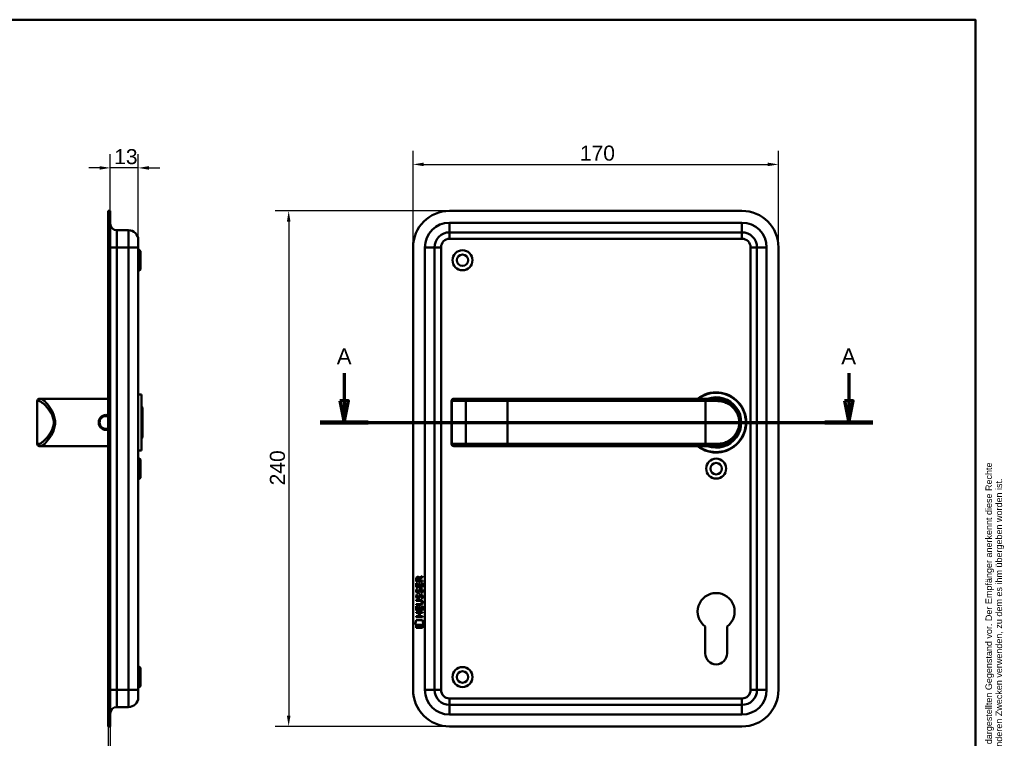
# Model space of a CAD drawing. Header units: millimetres. Extents: x 20 to 833, y 20 to 574.
# Tile 6 of 6: x 375 to 833, y 239 to 574. Entities that reach past the tile are written whole.
import ezdxf
from ezdxf.enums import TextEntityAlignment as Align

# ---------------------------------------------------------------- set-up
doc = ezdxf.new("R2010")
doc.units = ezdxf.units.MM
doc.header["$LTSCALE"] = 2
for name, color, linetype, lineweight in [('Bemaßungen(DIN)', 7, 'Continuous', 25), ('Schnittansichtslinien(DIN)', 7, 'Continuous', 70), ('Sichtbare Kanten(DIN)', 7, 'Continuous', 50), ('Sichtbare tangentiale Kanten(DIN)', 7, 'Continuous', 50), ('Skizziergeometrie(DIN)', 7, 'Continuous', 50), ('Skizzierlinie(DIN)', 7, 'Continuous', 25), ('Symbole(DIN)', 7, 'Continuous', 25)]:
    doc.layers.add(name, color=color, linetype=linetype, lineweight=lineweight)
doc.styles.add('Aktuell-DIN', font='arial.ttf')
doc.styles.add('Aktuell-DINGroßer Text', font='arial.ttf')
doc.styles.add('STANDARD-DIN~0', font='arial.ttf')
doc.styles.add('Textstil10', font='arial.ttf')
doc.styles.add('Textstil41', font='arial.ttf', dxfattribs={"width": 0.8})
doc.styles.add('Textstil83', font='arial.ttf', dxfattribs={"width": 0.8})
doc.dimstyles.new('CAD-LAN', dxfattribs={"dimscale": 2, "dimtxt": 3.5, "dimasz": 2.5, "dimexe": 3.175, "dimexo": 0, "dimgap": 0.8, "dimtad": 1, "dimrnd": 1e-08, "dimtxsty": 'STANDARD-DIN~0', "dimcen": 0.09, "dimdle": 10, "dimclrd": 250, "dimclre": 250, "dimclrt": 250, "dimadec": 0, "dimazin": 2, "dimtfac": 1, "dimtmove": 0, "dimatfit": 3, "dimfxl": 1, "dimtolj": 1, "dimtzin": 0, "dimlwd": 25, "dimlwe": 25, "dimarcsym": 0})

# ---------------------------------------------------------------- blocks, each defined once
blk = doc.blocks.new('Ränder Standardrahmen')
at = {"layer": 'Skizziergeometrie(DIN)', "flags": 128}
blk.add_lwpolyline([(10, 10), (10, 287), (410, 287), (410, 10), (10, 10)], dxfattribs=at)
blk = doc.blocks.new('Schriftfelder Heusser')
at = {"layer": 'Skizziergeometrie(DIN)'}
for p, q in [((101, 229.92), (101, 236.92)), ((101, 236.92), (291, 236.92)), ((111, 229.92), (111, 236.92)), ((123, 229.92), (123, 236.92)), ((232, 229.92), (232, 236.92)), ((256, 229.92), (256, 236.92)), ((291, 236.92), (291, 229.92)), ((101, 191.42), (101, 229.92)), ((101, 229.92), (291, 229.92)), ((111, 229.92), (111, 221.42)), ((123, 229.92), (123, 221.42)), ((232, 229.92), (232, 221.42)), ((256, 229.92), (256, 221.42)), ((291, 229.92), (291, 191.42)), ((101, 221.42), (291, 221.42)), ((150, 221.42), (150, 204.42)), ((198.85, 221.42), (198.85, 204.42)), ((216.35, 221.42), (216.35, 204.42)), ((238.35, 221.42), (238.35, 204.42)), ((278, 221.42), (278, 191.42)), ((278, 208.67), (291, 208.67)), ((101, 204.42), (291, 204.42)), ((142, 204.42), (142, 191.42)), ((236, 204.42), (236, 191.42)), ((278, 200.17), (291, 200.17)), ((291, 191.42), (101, 191.42))]:
    blk.add_line(p, q, dxfattribs=at)
at = {"layer": 'Skizzierlinie(DIN)'}
for p, q in [((113.5, 221.42), (113.5, 204.42)), ((118, 221.42), (118, 204.42)), ((162.35, 221.42), (162.35, 204.42)), ((166.85, 221.42), (166.85, 204.42)), ((113.5, 217.17), (150, 217.17)), ((162.35, 217.17), (278, 217.17)), ((113.5, 212.92), (150, 212.92)), ((162.35, 212.92), (278, 212.92)), ((113.5, 208.67), (150, 208.67)), ((162.35, 208.67), (278, 208.67))]:
    blk.add_line(p, q, dxfattribs=at)
for centre in [(115.75, 219.25), (164.6, 219.25), (115.75, 215.04), (164.6, 215.04), (115.75, 210.79), (164.6, 210.79), (115.75, 206.54), (164.6, 206.54)]:
    blk.add_circle(centre, 1.75, dxfattribs=at)
at = {"layer": 'Symbole(DIN)', "color": 7, "insert": (293.33, 191.7), "char_height": 1.5, "width": 182.3003, "attachment_point": 1, "rotation": 90, "line_spacing_factor": 0.944221, "style": 'Aktuell-DIN'}
blk.add_mtext('\\fArial|b0|i0;\\H1.5000;Die Schlossfabrik Heusser AG ist Eigentümerin dieses Dokumentes und behält sich alle Rechte an diesem und dem dargestellten Gegenstand vor. Der Empfänger anerkennt diese Rechte\\Pund wird das Dokument nicht ohne schriftliche Ermächtigung der Eigentümerin Dritten zugänglich machen oder zu anderen Zwecken verwenden, zu dem es ihm übergeben worden ist.\\P ', dxfattribs=at)
at = {"layer": 'Symbole(DIN)', "color": 179, "true_color": 0x262659, "style": 'Aktuell-DIN'}
for s, insert, char_height, attachment_point in [('Pos.', (106, 227), 2.489, 2), ('Menge', (117, 227), 2.489, 2), ('Benennung', (125.81, 225.38), 2.489, 4), ('B-Nummer', (234.74, 225.62), 2.489, 4), ('Material', (265.02, 225.62), 2.489, 5), ('\\fArial|b0|i0;a', (115.81, 219.53), 2, 5), ('\\fArial|b0|i0;e', (164.54, 219.53), 2, 5), ('\\fArial|b0|i0;Gezeichnet', (200.05, 219.23), 2, 4), ('\\fArial|b0|i0;b', (115.75, 215), 2, 5), ('\\fArial|b0|i0;f', (164.55, 215.06), 2, 5), ('\\fArial|b0|i0;Freigegeben', (199.92, 216), 2, 1), ('\\fArial|b0|i0;c', (115.75, 211.01), 2, 5), ('\\fArial|b0|i0;g', (164.63, 211.05), 2, 5), ('\\fArial|b0|i0;Projekt', (200, 211.98), 2, 1), ('\\fArial|b0|i0;d', (115.76, 206.55), 2, 5), ('\\fArial|b0|i0;h', (164.55, 206.57), 2, 5), ('\\fArial|b0|i0;CAD-Nr.', (200, 207.5), 2, 1), ('\\fArial|b0|i0;\\H2.0000;Massstab', (284.39, 206.37), 2, 5), ('\\fArial|b0|i0;\\H2.0000;Baugruppe', (143.1, 203.73), 2, 1), ('\\fArial|b0|i0;Zeichnungs-Nr.', (237, 203.5), 2, 1), ('\\fArial|b0|i0;\\H2.5000;4853 Murgenthal', (113.33, 192.46), 2.5, 7)]:
    blk.add_mtext(s, dxfattribs=dict(at, insert=insert, char_height=char_height, attachment_point=attachment_point))
at = {"layer": 'Symbole(DIN)', "color": 179, "true_color": 0x262659, "attachment_point": 5, "style": 'Aktuell-DIN'}
for s, insert, char_height, width in [('Änd.', (107.21, 213), 2.489, 12.3494), ('Änd.', (156.12, 212.76), 2.489, 12.3494), ('\\fArial|b0|i0;Änderung', (284.51, 202.33), 2, 12.1143)]:
    blk.add_mtext(s, dxfattribs=dict(at, insert=insert, char_height=char_height, width=width))
at = {"layer": 'Symbole(DIN)', "color": 7, "insert": (143.1, 196.62), "char_height": 4.5, "width": 90.18, "attachment_point": 4, "style": 'Aktuell-DIN'}
blk.add_mtext('\\fArial|b0|i0;\\W0.90;\\H4.5000;Heusser-Muschel Serie 3  EN179', dxfattribs=at)
at = {"layer": 'Symbole(DIN)', "color": 179, "true_color": 0x262659, "style": 'Textstil10'}
blk.add_attdef('ERSTELLUNGSDATUM_001', (217.23, 218.29), '', height=2, dxfattribs=at)
at = {"layer": 'Symbole(DIN)', "color": 179, "true_color": 0x262659}
for tag, height, style, p in [('AUTOR', 2.49, 'Aktuell-DIN', (240.03, 219.26)), ('KONTROLLDATUM', 2, 'Textstil10', (217.42, 215.04)), ('KONTROLLIERT_VON', 2, 'Textstil10', (239.98, 215.05))]:
    blk.add_attdef(tag, text='', height=height, dxfattribs=dict(at, style=style)).set_placement(p, align=Align.MIDDLE_LEFT)
at = {"layer": 'Symbole(DIN)', "color": 7, "style": 'Textstil83', "width": 0.8}
blk.add_attdef('Anfänglicher_Ansichtsmaßstab_001', (281.57, 213.34), '', height=2.3, dxfattribs=at)
at = {"layer": 'Symbole(DIN)', "color": 179, "true_color": 0x262659, "style": 'Textstil10'}
blk.add_attdef('PROJEKT', text='', height=2, dxfattribs=at).set_placement((217.77, 209.72), align=Align.BOTTOM_LEFT)
at = {"layer": 'Symbole(DIN)', "color": 7, "style": 'Textstil41', "width": 0.8}
blk.add_attdef('STATUS', text='', height=5, dxfattribs=at).set_placement((284.53, 195.86), align=Align.MIDDLE_CENTER)
blk = doc.blocks.new('*D19')
at = {"layer": 'Bemaßungen(DIN)', "color": 250, "linetype": 'Continuous', "lineweight": 25, "true_color": 0x3f3f3f, "transparency": 16777216}
for p, q in [((417.48, 485), (417.48, 511.35)), ((430.48, 471.5), (430.48, 511.35)), ((412.48, 505), (407.48, 505)), ((430.48, 505), (417.48, 505)), ((435.48, 505), (440.48, 505))]:
    blk.add_line(p, q, dxfattribs=at)
at = {"layer": 'Bemaßungen(DIN)', "color": 250, "linetype": 'Continuous', "true_color": 0x3f3f3f, "transparency": 16777216}
for points in [[(412.48, 505.83), (412.48, 504.16), (417.48, 505)], [(435.48, 505.83), (435.48, 504.16), (430.48, 505)]]:
    blk.add_solid(points, dxfattribs=at)
at = {"layer": 'Defpoints', "color": 0, "linetype": 'Continuous', "transparency": 16777216}
for p in [(417.48, 505), (417.48, 485), (430.48, 471.5)]:
    blk.add_point(p, dxfattribs=at)
at = {"layer": 'Bemaßungen(DIN)', "color": 250, "linetype": 'Continuous', "lineweight": 25, "true_color": 0x3f3f3f, "transparency": 16777216, "insert": (419.3, 513.75), "char_height": 7, "attachment_point": 1, "style": 'STANDARD-DIN~0'}
blk.add_mtext('\\A1;13', dxfattribs=at)
blk = doc.blocks.new('*D20')
at = {"layer": 'Bemaßungen(DIN)', "color": 250, "linetype": 'Continuous', "lineweight": 25, "true_color": 0x3f3f3f, "transparency": 16777216}
for p, q in [((416.48, 245), (416.48, 215.28)), ((417.48, 245), (417.48, 215.28)), ((411.48, 221.63), (406.48, 221.63)), ((416.48, 221.63), (417.48, 221.63)), ((422.48, 221.63), (427.48, 221.63))]:
    blk.add_line(p, q, dxfattribs=at)
at = {"layer": 'Bemaßungen(DIN)', "color": 250, "linetype": 'Continuous', "true_color": 0x3f3f3f, "transparency": 16777216}
for points in [[(411.48, 222.46), (411.48, 220.8), (416.48, 221.63)], [(422.48, 222.46), (422.48, 220.8), (417.48, 221.63)]]:
    blk.add_solid(points, dxfattribs=at)
at = {"layer": 'Defpoints', "color": 0, "linetype": 'Continuous', "transparency": 16777216}
for p in [(416.48, 245), (417.48, 245), (417.48, 221.63)]:
    blk.add_point(p, dxfattribs=at)
at = {"layer": 'Bemaßungen(DIN)', "color": 250, "linetype": 'Continuous', "lineweight": 25, "true_color": 0x3f3f3f, "transparency": 16777216, "insert": (415.69, 230.26), "char_height": 7, "attachment_point": 1, "style": 'STANDARD-DIN~0'}
blk.add_mtext('\\A1;1', dxfattribs=at)
blk = doc.blocks.new('*D21')
at = {"layer": 'Bemaßungen(DIN)', "color": 250, "linetype": 'Continuous', "lineweight": 25, "true_color": 0x3f3f3f, "transparency": 16777216}
for p, q in [((558.35, 468), (558.35, 512.98)), ((728.35, 468), (728.35, 512.98)), ((563.35, 506.63), (723.35, 506.63))]:
    blk.add_line(p, q, dxfattribs=at)
at = {"layer": 'Bemaßungen(DIN)', "color": 250, "linetype": 'Continuous', "true_color": 0x3f3f3f, "transparency": 16777216}
for points in [[(563.35, 507.47), (563.35, 505.8), (558.35, 506.63)], [(723.35, 507.47), (723.35, 505.8), (728.35, 506.63)]]:
    blk.add_solid(points, dxfattribs=at)
at = {"layer": 'Defpoints', "color": 0, "linetype": 'Continuous', "transparency": 16777216}
for p in [(728.35, 506.63), (558.35, 468), (728.35, 468)]:
    blk.add_point(p, dxfattribs=at)
at = {"layer": 'Bemaßungen(DIN)', "color": 250, "linetype": 'Continuous', "lineweight": 25, "true_color": 0x3f3f3f, "transparency": 16777216, "insert": (635.96, 515.38), "char_height": 7, "attachment_point": 1, "style": 'STANDARD-DIN~0'}
blk.add_mtext('\\A1;170', dxfattribs=at)
blk = doc.blocks.new('*D22')
at = {"layer": 'Bemaßungen(DIN)', "color": 250, "linetype": 'Continuous', "lineweight": 25, "true_color": 0x3f3f3f, "transparency": 16777216}
for p, q in [((575.35, 485), (494.13, 485)), ((500.48, 480), (500.48, 250)), ((575.35, 245), (494.13, 245))]:
    blk.add_line(p, q, dxfattribs=at)
at = {"layer": 'Bemaßungen(DIN)', "color": 250, "linetype": 'Continuous', "true_color": 0x3f3f3f, "transparency": 16777216}
for points in [[(499.65, 480), (501.32, 480), (500.48, 485)], [(499.65, 250), (501.32, 250), (500.48, 245)]]:
    blk.add_solid(points, dxfattribs=at)
at = {"layer": 'Defpoints', "color": 0, "linetype": 'Continuous', "transparency": 16777216}
for p in [(575.35, 485), (500.48, 245), (575.35, 245)]:
    blk.add_point(p, dxfattribs=at)
at = {"layer": 'Bemaßungen(DIN)', "color": 250, "linetype": 'Continuous', "lineweight": 25, "true_color": 0x3f3f3f, "transparency": 16777216, "insert": (491.73, 357.22), "char_height": 7, "attachment_point": 1, "rotation": 90, "style": 'STANDARD-DIN~0'}
blk.add_mtext('\\A1;240', dxfattribs=at)
blk = doc.blocks.new('2DTransSchnitt0')
at = {"layer": 'Schnittansichtslinien(DIN)', "linetype": 'Continuous'}
for p, q in [((263.17, 204.7), (263.17, 198.25)), ((380.51, 204.7), (380.51, 198.25)), ((262.17, 198.25), (263.17, 193.25)), ((264.17, 198.25), (262.17, 198.25)), ((263.17, 198.25), (263.17, 193.25)), ((263.17, 193.25), (264.17, 198.25)), ((379.51, 198.25), (380.51, 193.25)), ((381.51, 198.25), (379.51, 198.25)), ((380.51, 198.25), (380.51, 193.25)), ((380.51, 193.25), (381.51, 198.25)), ((257.58, 193.25), (386.1, 193.25))]:
    blk.add_line(p, q, dxfattribs=at)
at = {"layer": 'Schnittansichtslinien(DIN)', "linetype": 'Continuous', "lineweight": 140}
for p, q in [((257.58, 193.25), (268.75, 193.25)), ((374.93, 193.25), (386.1, 193.25))]:
    blk.add_line(p, q, dxfattribs=at)
at = {"layer": 'Schnittansichtslinien(DIN)', "linetype": 'Continuous', "flags": 128}
for points in [[(262.17, 198.25), (263.17, 193.25), (264.17, 198.25), (262.17, 198.25)], [(379.51, 198.25), (380.51, 193.25), (381.51, 198.25), (379.51, 198.25)]]:
    blk.add_lwpolyline(points, dxfattribs=at)
at = {"layer": 'Schnittansichtslinien(DIN)'}
for points in [[(262.17, 198.25), (263.17, 193.25), (264.17, 198.25), (262.17, 198.25)], [(379.51, 198.25), (380.51, 193.25), (381.51, 198.25), (379.51, 198.25)]]:
    blk.add_solid(points, dxfattribs=at)
at = {"layer": 'Schnittansichtslinien(DIN)', "char_height": 3.73, "attachment_point": 7, "style": 'Aktuell-DINGroßer Text'}
for insert in [(261.41, 206.75), (378.76, 206.75)]:
    blk.add_mtext('A', dxfattribs=dict(at, insert=insert))

msp = doc.modelspace()

# ---------------------------------------------------------------- linework, layer by layer
at = {"layer": 'Sichtbare Kanten(DIN)'}
for p, q in [((416.479, 484.997), (417.479, 484.997)), ((416.479, 484.997), (416.479, 467.997)), ((417.479, 484.997), (417.479, 467.997)), ((711.35, 484.997), (575.35, 484.997)), ((425.979, 475.997), (420.479, 475.997)), ((575.35, 474.997), (711.35, 474.997)), ((416.479, 261.997), (416.479, 467.997)), ((417.479, 261.997), (417.479, 467.997)), ((430.479, 471.497), (430.479, 467.997)), ((430.479, 261.997), (430.479, 467.997)), ((431.479, 466.247), (430.479, 467.247)), ((558.35, 467.997), (558.35, 261.997)), ((568.35, 261.997), (568.35, 467.997)), ((718.35, 467.997), (718.35, 261.997)), ((728.35, 261.997), (728.35, 467.997)), ((431.479, 466.247), (431.479, 457.747)), ((431.479, 457.747), (430.479, 456.747)), ((431.979, 399.497), (430.479, 399.497)), ((431.979, 373.497), (431.979, 399.497)), ((383.479, 396.497), (383.479, 376.497)), ((384.479, 397.497), (385.149, 397.497)), ((389.479, 397.497), (385.149, 397.497)), ((416.479, 397.497), (389.479, 397.497)), ((432.479, 393.497), (431.979, 393.997)), ((576.3, 396.497), (576.3, 376.497)), ((577.3, 397.497), (577.319, 397.497)), ((583.873, 397.497), (577.319, 397.497)), ((583.79, 397.493), (583.79, 397.493)), ((602.35, 397.497), (583.873, 397.497)), ((694.35, 397.497), (602.35, 397.497)), ((694.35, 397.497), (699.35, 397.497)), ((699.967, 397.479), (699.967, 397.479)), ((432.479, 393.497), (432.479, 379.497)), ((432.479, 379.497), (431.979, 378.997)), ((385.149, 375.497), (384.479, 375.497)), ((389.479, 375.497), (385.149, 375.497)), ((416.479, 375.497), (389.479, 375.497)), ((431.979, 373.497), (430.479, 373.497)), ((577.319, 375.497), (577.3, 375.497)), ((577.319, 375.497), (583.873, 375.497)), ((583.873, 375.497), (602.35, 375.497)), ((602.35, 375.497), (694.35, 375.497)), ((699.35, 375.497), (694.35, 375.497)), ((431.479, 369.247), (430.479, 370.247)), ((431.479, 369.247), (431.479, 360.747)), ((431.479, 360.747), (430.479, 359.747)), ((559.863, 309.753), (559.864, 311.757)), ((559.864, 311.757), (560.213, 311.757)), ((559.865, 312.483), (559.867, 313.797)), ((562.723, 312.481), (559.865, 312.483)), ((560.213, 311.757), (560.211, 310.13)), ((560.216, 313.753), (560.215, 312.865)), ((560.215, 312.865), (561.232, 312.864)), ((561.106, 310.129), (561.107, 311.576)), ((561.107, 311.576), (561.456, 311.576)), ((561.232, 312.864), (561.233, 313.752)), ((561.456, 311.576), (561.455, 310.129)), ((561.53, 314.113), (562.725, 314.903)), ((561.583, 313.714), (561.582, 312.863)), ((561.582, 312.863), (562.724, 312.863)), ((562.725, 314.469), (561.583, 313.714)), ((562.373, 310.128), (562.374, 311.775)), ((562.374, 311.775), (562.723, 311.775)), ((562.723, 311.775), (562.721, 309.751)), ((562.724, 312.863), (562.723, 312.481)), ((562.725, 314.903), (562.725, 314.469)), ((562.721, 309.751), (559.863, 309.753)), ((560.035, 308.979), (560.373, 308.879)), ((560.211, 310.13), (561.106, 310.129)), ((560.231, 307.648), (560.238, 307.63)), ((560.915, 307.55), (560.926, 307.567)), ((561.455, 310.129), (562.373, 310.128)), ((561.963, 308.676), (561.951, 308.676)), ((559.858, 303.525), (559.858, 303.902)), ((559.858, 303.902), (561.504, 303.901)), ((561.527, 303.524), (559.858, 303.525)), ((560.032, 306.433), (560.371, 306.332)), ((560.229, 305.101), (560.236, 305.084)), ((560.913, 305.003), (560.924, 305.02)), ((561.961, 306.13), (561.949, 306.13)), ((562.407, 302.739), (562.407, 302.749)), ((559.852, 297.845), (559.852, 298.222)), ((559.852, 298.222), (562.711, 298.22)), ((561.095, 297.844), (559.852, 297.845)), ((559.854, 299.015), (559.856, 301.02)), ((562.713, 299.013), (559.854, 299.015)), ((559.856, 301.591), (559.856, 301.968)), ((559.856, 301.968), (561.526, 301.966)), ((561.502, 301.589), (559.856, 301.591)), ((559.856, 301.02), (560.204, 301.019)), ((560.204, 301.019), (560.203, 299.392)), ((560.203, 299.392), (561.098, 299.391)), ((561.094, 296.286), (561.095, 297.844)), ((561.098, 299.391), (561.099, 300.838)), ((561.099, 300.838), (561.447, 300.838)), ((561.447, 300.838), (561.446, 299.391)), ((561.446, 299.391), (562.365, 299.39)), ((561.451, 297.844), (561.45, 296.286)), ((562.711, 297.843), (561.451, 297.844)), ((562.365, 299.39), (562.366, 301.038)), ((562.366, 301.038), (562.714, 301.037)), ((562.711, 298.22), (562.711, 297.843)), ((562.714, 301.037), (562.713, 299.013)), ((559.319, 292.333), (559.778, 294.466)), ((559.778, 294.466), (562.785, 294.463)), ((559.85, 295.91), (559.851, 296.287)), ((562.709, 295.908), (559.85, 295.91)), ((559.851, 296.287), (561.094, 296.286)), ((561.45, 296.286), (562.709, 296.285)), ((562.709, 296.285), (562.709, 295.908)), ((562.785, 294.463), (563.234, 292.33)), ((563.234, 292.33), (559.319, 292.333)), ((559.778, 290.905), (559.779, 292.047)), ((562.775, 290.903), (559.778, 290.905)), ((559.779, 292.047), (562.776, 292.045)), ((562.776, 292.045), (562.775, 290.903)), ((694.25, 278.997), (694.25, 291.572)), ((704.45, 291.572), (704.45, 278.997)), ((431.479, 272.247), (430.479, 273.247)), ((431.479, 272.247), (431.479, 263.747)), ((416.479, 261.997), (416.479, 244.997)), ((417.479, 261.997), (417.479, 244.997)), ((431.479, 263.747), (430.479, 262.747)), ((430.479, 261.997), (430.479, 258.497)), ((425.979, 253.997), (420.479, 253.997)), ((711.35, 254.997), (575.35, 254.997)), ((416.479, 244.997), (417.479, 244.997)), ((575.35, 244.997), (711.35, 244.997))]:
    msp.add_line(p, q, dxfattribs=at)
for centre, radius in [((581.35, 461.997), 4.65), ((581.35, 461.997), 2.65), ((699.35, 364.997), 4.65), ((699.35, 364.997), 2.65), ((581.35, 267.997), 4.65), ((581.35, 267.997), 2.65)]:
    msp.add_circle(centre, radius, dxfattribs=at)
for centre, radius, start, end in [((575.35, 467.997), 17, 90, 180), ((711.35, 467.997), 17, 0, 90), ((420.479, 478.997), 3, 180, 270), ((425.979, 471.497), 4.5, 0, 90), ((575.35, 467.997), 7, 90, 180), ((711.35, 467.997), 7, 0, 90), ((699.35, 386.497), 14, 231.78679, 128.21321), ((699.35, 386.497), 13.8, 232.8542, 127.1458), ((384.479, 396.497), 1, 90, 180), ((577.3, 396.497), 1, 90, 180), ((699.35, 386.497), 11.7, 250.08028, 109.91972), ((699.35, 386.497), 11.6, 251.49137, 108.50863), ((699.35, 386.497), 11.5, 253.04257, 106.95743), ((699.35, 386.497), 11.3, 256.76803, 103.23197), ((701.582, 396.555), 0.85, 187.81614, 187.82029), ((701.582, 396.555), 0.85, 113.68057, 113.69788), ((701.582, 396.555), 0.85, 332.12599, 332.12686), ((711.72, 399.145), 8.725, 195.91987, 195.9216), ((384.479, 376.497), 1, 180, 270), ((577.3, 376.497), 1, 180, 270), ((699.35, 298.497), 8.6, 306.37184, 233.62816), ((699.35, 278.997), 5.1, 180, 0), ((575.35, 261.997), 17, 180, 270), ((575.35, 261.997), 7, 180, 270), ((711.35, 261.997), 7, 270, 0), ((711.35, 261.997), 17, 270, 0), ((425.979, 258.497), 4.5, 270, 0), ((420.479, 250.997), 3, 90, 180)]:
    msp.add_arc(centre, radius, start, end, dxfattribs=at)
for centre, major_axis, ratio, start_param, end_param in [((561.394, 312.98), (0.976, -1.274), 0.5180415, 2.7627686, 3.7355131), ((560.001, 312.899), (1.242, 1.64), 0.5994938, 5.878165, 6.7089725), ((561.497, 310.758), (1.103, 3.296), 0.2312948, 2.8124619, 2.8734213), ((560.976, 308.441), (0.574, 1.004), 0.5438409, 2.7534304, 3.2137241), ((560.856, 307.574), (0.098, 0.139), 0.3641716, 4.4844927, 4.7925708), ((561.303, 306.989), (0.839, 1.642), 0.4591024, 5.9761877, 6.4975755), ((561.581, 308.458), (1.192, 3.54), 0.2215161, 2.8263053, 2.8854462), ((560.982, 305.904), (0.583, 1.012), 0.541605, 2.7569093, 3.2147406), ((560.854, 305.028), (0.098, 0.139), 0.3641716, 4.4844927, 4.7925708), ((557.687, 306.271), (4.808, -4.323), 0.3742014, 5.888113, 6.6064523), ((557.683, 299.227), (4.814, 4.313), 0.3742661, 5.9599282, 6.6783921), ((538.974, 322.576), (23.266, -20.361), 0.1371339, 6.127502, 6.402435), ((561.303, 304.445), (0.838, 1.64), 0.4594521, 5.9760112, 6.497704)]:
    msp.add_ellipse(centre, major_axis=major_axis, ratio=ratio, start_param=start_param, end_param=end_param, dxfattribs=at)
for points, knots in [([(699.35, 375.497), (700.216, 375.497), (701.931, 375.704), (705.014, 376.83), (708.085, 379.294), (710.001, 382.896), (710.467, 386.487), (710.183, 388.724), (709.676, 390.356), (709.013, 391.863), (707.486, 394.182), (705.014, 396.163), (701.928, 397.29), (700.216, 397.497), (699.35, 397.497)], [-3.4261334, -3.4261334, -3.4261334, -3.4261334, -3.1814096, -2.9366858, -2.4472382, -1.9577905, -1.7130667, -1.4683429, -1.345981, -1.2236191, -0.9788953, -0.4894476, -0.2447238, 0, 0, 0, 0]), ([(415.479, 389.975), (414.975, 389.976), (413.959, 389.729), (412.767, 388.741), (412.092, 387.306), (412.088, 385.142), (413.455, 383.376), (415.312, 382.94), (416.157, 383.072), (416.479, 383.174)], [-2.115041, -2.115041, -2.115041, -2.115041, -1.9639931, -1.8129167, -1.6618403, -1.510764, -1.2086112, -1.0575348, -0.956574, -0.956574, -0.956574, -0.956574]), ([(416.479, 383.668), (416.16, 383.556), (415.82, 383.497), (415.48, 383.497), (415.028, 383.497), (414.576, 383.601), (414.173, 383.796), (413.367, 384.186), (412.757, 384.948), (412.556, 385.824), (412.455, 386.262), (412.454, 386.728), (412.555, 387.167), (412.656, 387.607), (412.857, 388.02), (413.135, 388.368), (413.413, 388.716), (413.767, 389.001), (414.171, 389.196), (414.575, 389.392), (415.029, 389.497), (415.479, 389.497)], [3.0589208, 3.0589208, 3.0589208, 3.0589208, 3.1726043, 3.1726043, 3.1726043, 3.3236807, 3.3236807, 3.3236807, 3.6258335, 3.6258335, 3.6258335, 3.7769099, 3.7769099, 3.7769099, 3.9279863, 3.9279863, 3.9279863, 4.0790627, 4.0790627, 4.0790627, 4.2301105, 4.2301105, 4.2301105, 4.2301105]), ([(416.479, 389.813), (416.157, 389.918), (415.819, 389.975), (415.48, 389.975), (415.48, 389.975), (415.479, 389.975), (415.479, 389.975)], [-0.10163551, -0.10163551, -0.10163551, -0.10163551, 0, 0, 0, 0.0000285, 0.0000285, 0.0000285, 0.0000285]), ([(415.479, 389.497), (415.479, 389.497), (415.48, 389.497), (415.48, 389.497), (415.82, 389.497), (416.158, 389.435), (416.477, 389.321)], [2.11504094, 2.11504094, 2.11504094, 2.11504094, 2.11506954, 2.11506954, 2.11506954, 2.2291987, 2.2291987, 2.2291987, 2.2291987]), ([(562.407, 302.749), (562.407, 302.795), (562.405, 302.842), (562.389, 302.978), (562.366, 303.065), (562.292, 303.216), (562.246, 303.277), (562.126, 303.383), (562.055, 303.423), (561.838, 303.507), (561.678, 303.524), (561.527, 303.524)], [-0.13394602, -0.13394602, -0.13394602, -0.13394602, -0.11996159, -0.11996159, -0.09310912, -0.09310912, -0.06964663, -0.06964663, -0.04519613, -0.04519613, 0, 0, 0, 0])]:
    msp.add_open_spline(points, degree=3, knots=knots, dxfattribs=at)
for points in [[(559.867, 313.797), (559.881, 314.238), (560.113, 314.7), (560.726, 314.7)], [(561.233, 313.752), (561.233, 314.025), (561.146, 314.35), (560.731, 314.351)], [(559.911, 307.501), (559.82, 307.741), (559.791, 307.975), (559.833, 308.303)], [(559.833, 308.303), (559.851, 308.442), (559.893, 308.649), (559.964, 308.822)], [(560.47, 307.04), (560.247, 307.073), (560.017, 307.218), (559.911, 307.501)], [(559.964, 308.822), (559.983, 308.872), (560.034, 308.979), (560.035, 308.979)], [(560.218, 308.414), (560.154, 308.162), (560.148, 307.938), (560.206, 307.722)], [(560.373, 308.879), (560.373, 308.879), (560.253, 308.552), (560.218, 308.414)], [(560.443, 307.418), (560.59, 307.358), (560.778, 307.393), (560.884, 307.508)], [(560.625, 307.027), (560.524, 307.029), (560.503, 307.035), (560.47, 307.04)], [(561.253, 307.392), (561.137, 307.182), (560.942, 307.023), (560.625, 307.027)], [(560.926, 307.567), (560.994, 307.676), (561.051, 307.84), (561.106, 308.085)], [(561.106, 308.085), (561.19, 308.453), (561.292, 308.664), (561.434, 308.832)], [(561.445, 307.935), (561.391, 307.695), (561.329, 307.53), (561.253, 307.392)], [(561.434, 308.832), (561.527, 308.942), (561.657, 309.014), (561.836, 309.038)], [(561.494, 308.133), (561.487, 308.103), (561.446, 307.937), (561.445, 307.935)], [(561.68, 308.558), (561.609, 308.47), (561.549, 308.331), (561.494, 308.133)], [(561.951, 308.676), (561.83, 308.676), (561.754, 308.643), (561.68, 308.558)], [(561.836, 309.038), (562.124, 309.077), (562.407, 308.976), (562.6, 308.66)], [(562.155, 307.093), (562.155, 307.093), (562.31, 307.347), (562.369, 307.632)], [(562.524, 307.007), (562.503, 307.011), (562.155, 307.093), (562.155, 307.093)], [(562.369, 307.632), (562.438, 307.965), (562.438, 308.241), (562.331, 308.439)], [(562.749, 307.725), (562.719, 307.394), (562.561, 307.064), (562.524, 307.007)], [(562.6, 308.66), (562.71, 308.479), (562.764, 308.26), (562.764, 307.991)], [(562.764, 307.991), (562.764, 307.906), (562.757, 307.82), (562.749, 307.725)], [(559.909, 304.954), (559.818, 305.195), (559.789, 305.428), (559.831, 305.756)], [(559.831, 305.756), (559.849, 305.896), (559.891, 306.103), (559.961, 306.276)], [(560.468, 304.494), (560.245, 304.526), (560.015, 304.672), (559.909, 304.954)], [(559.961, 306.276), (559.981, 306.325), (560.032, 306.433), (560.032, 306.433)], [(560.216, 305.868), (560.152, 305.615), (560.146, 305.391), (560.204, 305.175)], [(560.371, 306.332), (560.371, 306.332), (560.251, 306.006), (560.216, 305.868)], [(560.441, 304.871), (560.588, 304.811), (560.776, 304.847), (560.882, 304.961)], [(560.623, 304.481), (560.522, 304.482), (560.501, 304.489), (560.468, 304.494)], [(561.251, 304.845), (561.135, 304.635), (560.94, 304.477), (560.623, 304.481)], [(560.924, 305.02), (560.992, 305.13), (561.049, 305.293), (561.104, 305.538)], [(561.104, 305.538), (561.188, 305.906), (561.29, 306.118), (561.432, 306.285)], [(561.443, 305.388), (561.389, 305.148), (561.327, 304.983), (561.251, 304.845)], [(561.432, 306.285), (561.524, 306.395), (561.655, 306.468), (561.834, 306.492)], [(561.492, 305.587), (561.484, 305.557), (561.444, 305.39), (561.443, 305.388)], [(561.678, 306.012), (561.607, 305.923), (561.547, 305.785), (561.492, 305.587)], [(561.949, 306.13), (561.828, 306.13), (561.752, 306.097), (561.678, 306.012)], [(561.834, 306.492), (562.122, 306.53), (562.405, 306.43), (562.598, 306.113)], [(562.153, 304.547), (562.153, 304.547), (562.308, 304.801), (562.367, 305.086)], [(562.522, 304.46), (562.501, 304.465), (562.153, 304.547), (562.153, 304.547)], [(562.367, 305.086), (562.436, 305.419), (562.436, 305.695), (562.329, 305.892)], [(562.746, 305.178), (562.717, 304.847), (562.559, 304.518), (562.522, 304.46)], [(562.598, 306.113), (562.708, 305.933), (562.762, 305.714), (562.762, 305.444)], [(562.762, 305.444), (562.762, 305.359), (562.755, 305.273), (562.746, 305.178)]]:
    msp.add_open_spline(points, degree=3, dxfattribs=at)
at = {"layer": 'Sichtbare tangentiale Kanten(DIN)'}
for p, q in [((711.35, 479.497), (575.35, 479.497)), ((575.35, 479.497), (575.35, 474.997)), ((711.35, 479.497), (711.35, 474.997)), ((420.479, 475.997), (420.479, 467.997)), ((425.979, 467.997), (425.979, 475.997)), ((575.35, 471.997), (575.35, 474.997)), ((575.35, 471.997), (711.35, 471.997)), ((711.35, 471.997), (711.35, 474.997)), ((416.479, 467.997), (417.479, 467.997)), ((417.479, 467.997), (420.479, 467.997)), ((425.979, 467.997), (420.479, 467.997)), ((420.479, 261.997), (420.479, 467.997)), ((430.479, 467.997), (425.979, 467.997)), ((425.979, 467.997), (425.979, 261.997)), ((563.85, 467.997), (568.35, 467.997)), ((563.85, 467.997), (563.85, 261.997)), ((571.35, 467.997), (568.35, 467.997)), ((571.35, 261.997), (571.35, 467.997)), ((715.35, 467.997), (718.35, 467.997)), ((715.35, 467.997), (715.35, 261.997)), ((722.85, 467.997), (718.35, 467.997)), ((722.85, 261.997), (722.85, 467.997)), ((384.184, 396.497), (383.479, 396.497)), ((576.358, 396.497), (576.3, 396.497)), ((576.358, 376.497), (576.358, 396.497)), ((576.358, 396.497), (582.912, 396.497)), ((582.912, 396.497), (602.35, 396.497)), ((582.912, 376.497), (582.912, 396.497)), ((602.35, 397.497), (602.35, 396.497)), ((602.35, 396.497), (602.35, 376.497)), ((602.35, 396.497), (694.35, 396.497)), ((694.35, 397.497), (694.35, 396.497)), ((694.35, 396.497), (694.35, 376.497)), ((699.614, 396.497), (694.35, 396.497)), ((415.479, 389.974), (415.479, 389.497)), ((709.786, 389.974), (709.786, 389.974)), ((383.479, 376.497), (384.184, 376.497)), ((576.3, 376.497), (576.358, 376.497)), ((582.912, 376.497), (576.358, 376.497)), ((602.35, 376.497), (582.912, 376.497)), ((694.35, 376.497), (602.35, 376.497)), ((602.35, 375.497), (602.35, 376.497)), ((694.35, 376.497), (699.614, 376.497)), ((694.35, 375.497), (694.35, 376.497)), ((416.479, 261.997), (417.479, 261.997)), ((420.479, 261.997), (417.479, 261.997)), ((425.979, 261.997), (420.479, 261.997)), ((420.479, 261.997), (420.479, 253.997)), ((425.979, 261.997), (430.479, 261.997)), ((425.979, 253.997), (425.979, 261.997)), ((568.35, 261.997), (563.85, 261.997)), ((568.35, 261.997), (571.35, 261.997)), ((718.35, 261.997), (715.35, 261.997)), ((718.35, 261.997), (722.85, 261.997)), ((711.35, 257.997), (575.35, 257.997)), ((575.35, 254.997), (575.35, 257.997)), ((711.35, 254.997), (711.35, 257.997)), ((575.35, 254.997), (575.35, 250.497)), ((711.35, 254.997), (711.35, 250.497)), ((575.35, 250.497), (711.35, 250.497))]:
    msp.add_line(p, q, dxfattribs=at)
for centre, radius, start, end in [((575.35, 467.997), 11.5, 90, 180), ((711.35, 467.997), 11.5, 0, 90), ((575.35, 467.997), 4, 90, 180), ((711.35, 467.997), 4, 0, 90), ((575.35, 261.997), 11.5, 180, 270), ((575.35, 261.997), 4, 180, 270), ((711.35, 261.997), 4, 270, 0), ((711.35, 261.997), 11.5, 270, 0)]:
    msp.add_arc(centre, radius, start, end, dxfattribs=at)
for centre, major_axis, ratio, start_param, end_param in [((385.149, 396.497), (0, 1), 0.9647528, 0, 1.5707963), ((577.319, 396.497), (0, 1), 0.9612617, 0, 1.5707963), ((583.873, 396.497), (0, 1), 0.9612617, 0, 1.5707963), ((699.35, 396.497), (0, 1), 0.2631579, 4.712389, 6.2831853), ((385.149, 376.497), (0, -1), 0.9647528, 4.712389, 6.2831853), ((577.319, 376.497), (0, -1), 0.9612617, 4.712389, 6.2831853), ((583.873, 376.497), (0, -1), 0.9612617, 4.712389, 6.2831853), ((699.35, 376.497), (0, -1), 0.2631579, 0, 1.5707963)]:
    msp.add_ellipse(centre, major_axis=major_axis, ratio=ratio, start_param=start_param, end_param=end_param, dxfattribs=at)
for points, knots in [([(384.184, 396.497), (384.41, 396.497), (384.692, 396.403), (385.017, 396.227), (385.341, 396.052), (385.707, 395.796), (386.099, 395.476), (386.884, 394.834), (387.78, 393.934), (388.639, 392.831), (389.068, 392.279), (389.488, 391.677), (389.865, 391.019), (390.054, 390.69), (390.232, 390.348), (390.394, 389.991), (390.556, 389.634), (390.701, 389.263), (390.822, 388.881), (391.064, 388.115), (391.207, 387.301), (391.206, 386.487), (391.204, 385.672), (391.057, 384.856), (390.817, 384.093), (390.338, 382.569), (389.494, 381.259), (388.631, 380.156), (387.769, 379.053), (386.882, 378.157), (386.099, 377.517), (385.707, 377.197), (385.342, 376.941), (385.017, 376.766), (384.693, 376.591), (384.41, 376.497), (384.184, 376.497)], [0, 0, 0, 0, 0.2447238, 0.2447238, 0.2447238, 0.4894476, 0.4894476, 0.4894476, 0.9788953, 0.9788953, 0.9788953, 1.2236191, 1.2236191, 1.2236191, 1.345981, 1.345981, 1.345981, 1.4683429, 1.4683429, 1.4683429, 1.7130667, 1.7130667, 1.7130667, 1.9577905, 1.9577905, 1.9577905, 2.4472382, 2.4472382, 2.4472382, 2.9366858, 2.9366858, 2.9366858, 3.1814096, 3.1814096, 3.1814096, 3.4261334, 3.4261334, 3.4261334, 3.4261334]), ([(385.149, 375.497), (385.364, 375.497), (385.9, 375.704), (387.293, 376.83), (389.39, 379.294), (391.398, 382.896), (391.958, 386.487), (391.616, 388.724), (391.064, 390.356), (390.387, 391.863), (388.99, 394.182), (387.289, 396.163), (385.901, 397.29), (385.364, 397.497), (385.149, 397.497)], [-3.4261334, -3.4261334, -3.4261334, -3.4261334, -3.1814096, -2.9366858, -2.4472382, -1.9577905, -1.7130667, -1.4683429, -1.345981, -1.2236191, -0.9788953, -0.4894476, -0.2447238, 0, 0, 0, 0]), ([(699.614, 396.497), (700.442, 396.497), (701.261, 396.403), (702.04, 396.227), (702.819, 396.052), (703.557, 395.796), (704.246, 395.476), (705.625, 394.834), (706.807, 393.934), (707.758, 392.831), (708.233, 392.279), (708.651, 391.677), (709.002, 391.019), (709.177, 390.69), (709.336, 390.348), (709.476, 389.991), (709.616, 389.634), (709.737, 389.263), (709.836, 388.881), (710.033, 388.115), (710.143, 387.301), (710.141, 386.487), (710.14, 385.672), (710.028, 384.856), (709.832, 384.093), (709.44, 382.569), (708.705, 381.259), (707.749, 380.156), (706.793, 379.053), (705.621, 378.157), (704.246, 377.517), (703.558, 377.197), (702.82, 376.941), (702.041, 376.766), (701.262, 376.591), (700.442, 376.497), (699.614, 376.497)], [0, 0, 0, 0, 0.2447238, 0.2447238, 0.2447238, 0.4894476, 0.4894476, 0.4894476, 0.9788953, 0.9788953, 0.9788953, 1.2236191, 1.2236191, 1.2236191, 1.345981, 1.345981, 1.345981, 1.4683429, 1.4683429, 1.4683429, 1.7130667, 1.7130667, 1.7130667, 1.9577905, 1.9577905, 1.9577905, 2.4472382, 2.4472382, 2.4472382, 2.9366858, 2.9366858, 2.9366858, 3.1814096, 3.1814096, 3.1814096, 3.4261334, 3.4261334, 3.4261334, 3.4261334])]:
    msp.add_open_spline(points, degree=3, knots=knots, dxfattribs=at)

# ---------------------------------------------------------------- block references
at = {"xscale": 2, "yscale": 2, "zscale": 2}
msp.add_blockref('Ränder Standardrahmen', (0, 0), dxfattribs=at)
msp.add_blockref('Schriftfelder Heusser', (238, -362.833), dxfattribs=at).add_auto_attribs({'ERSTELLUNGSDATUM_001': '02.01.2021', 'Anfänglicher_Ansichtsmaßstab_001': '1 : 2'})
at = {"layer": 'Schnittansichtslinien(DIN)', "xscale": 2, "yscale": 2, "zscale": 2}
msp.add_blockref('2DTransSchnitt0', (0, 0), dxfattribs=at)

# ---------------------------------------------------------------- dimensions: what is measured, and where the dimension line sits
at = {"layer": 'Bemaßungen(DIN)', "color": 250, "linetype": 'Continuous', "lineweight": 25, "true_color": 0x3f3f3f}
for base, p1, p2, picture, middle in [((417.479, 504.997), (430.479, 471.497), (417.479, 484.997), '*D19', (423.979, 504.997)), ((417.479, 221.63), (416.479, 244.997), (417.479, 244.997), '*D20', (416.979, 221.63))]:
    dim = msp.add_linear_dim(base=base, p1=p1, p2=p2, dimstyle='CAD-LAN', override={"dimgap": 0.8, "dimdec": 2, "dimtol": 0, "dimlim": 0, "dimtp": 0, "dimtm": 0, "dimtdec": 2, "dimtofl": 1, "dimatfit": 1}, dxfattribs=at)
    dim.commit()
    dim.dimension.update_dxf_attribs({"geometry": picture, "text_midpoint": middle, "dimtype": 160})
for base, p1, p2, angle, picture, middle in [((728.35, 506.634), (558.35, 467.997), (728.35, 467.997), 180, '*D21', (643.35, 506.634)), ((500.483, 244.997), (575.35, 484.997), (575.35, 244.997), 90, '*D22', (500.483, 364.997))]:
    dim = msp.add_linear_dim(base=base, p1=p1, p2=p2, angle=angle, dimstyle='CAD-LAN', override={"dimgap": 0.8, "dimdec": 2, "dimtol": 0, "dimlim": 0, "dimtp": 0, "dimtm": 0, "dimtdec": 2, "dimtofl": 0, "dimatfit": 1}, dxfattribs=at)
    dim.commit()
    dim.dimension.update_dxf_attribs({"geometry": picture, "text_midpoint": middle, "dimtype": 160})

doc.saveas('drawing.dxf')
